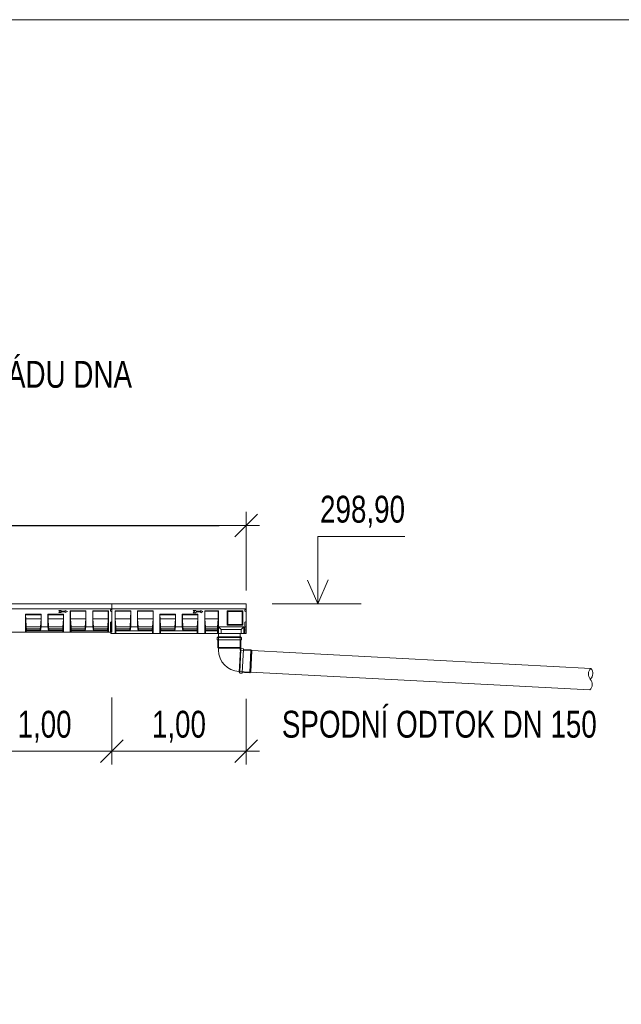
# Model space of a CAD drawing. Header units: metres. Extents: x 132658.5 to 132700.5, y 77167.9 to 77197.6.
# Tile 18 of 23: x 132666.6 to 132671, y 77190.2 to 77197.6. Entities that reach past the tile are written whole.
import ezdxf
from ezdxf.enums import TextEntityAlignment as Align

# ---------------------------------------------------------------- set-up
doc = ezdxf.new("R2010")
doc.units = ezdxf.units.M
doc.header["$MEASUREMENT"] = 0
doc.linetypes.add('STRICHPUNKT', pattern=[1, 0.5, -0.25, 0, -0.25])
doc.layers.get('0').update_dxf_attribs({"lineweight": 13})
doc.layers.get('DEFPOINTS').update_dxf_attribs({"lineweight": 0})
for name, color, linetype, lineweight in [('DUENN', 4, 'Continuous', 0), ('DUENN-18', 94, 'Continuous', 0), ('KOTY', 7, 'Continuous', 13), ('KRESBA', 6, 'Continuous', 0), ('MITTE', 1, 'STRICHPUNKT', 0), ('NÁVRH', 7, 'Continuous', 13), ('OSMA_KG-System(PPs)-view', 30, 'Continuous', 0), ('RAMECEK', 7, 'Continuous', 0), ('SICHTBAR', 7, 'Continuous', 0)]:
    doc.layers.add(name, color=color, linetype=linetype, lineweight=lineweight)
doc.styles.add('STYLE-ARIAL', font='arial.ttf')
doc.styles.add('STYLE-ARIAL_CE_-TTF', font='Arial CE -ttf.shx')
doc.dimstyles.new('250', dxfattribs={"dimtxt": 0.5, "dimasz": 0.5, "dimexe": 0.25, "dimexo": 0.25, "dimgap": 0.25, "dimtad": 1, "dimdec": 0, "dimlfac": 1000, "dimdsep": 46, "dimtxsty": 'STYLE-ARIAL_CE_-TTF', "dimblk": 'KOTA_ZN250_1.0', "dimcen": 0, "dimadec": 4, "dimazin": 3, "dimtfac": 1, "dimtdec": 0, "dimtofl": 0, "dimtmove": 2, "dimatfit": 1, "dimldrblk": 'OBLIQUE', "dimfxl": 0, "dimfrac": 2, "dimtolj": 1, "dimarcsym": 0})

# ---------------------------------------------------------------- blocks, each defined once
blk = doc.blocks.new('KOTA_ZN250')
at = {"color": 0, "linetype": 'ByBlock', "lineweight": -2, "ltscale": 0.25}
for p, q in [((0.212, 0.212), (-0.212, -0.212)), ((0, -0.25), (0, 0.25)), ((-0.25, 0), (0.25, 0))]:
    blk.add_line(p, q, dxfattribs=at)
blk = doc.blocks.new('KOTA_ZN250_1.0')
blk.add_line((0, 0), (-1, 0))
at = {"layer": 'KOTY', "ltscale": 0.25}
for p, q in [((0.424, 0.424), (-0.424, -0.424)), ((0, -0.5), (0, 0.5)), ((-0.5, 0), (0.5, 0))]:
    blk.add_line(p, q, dxfattribs=at)
blk = doc.blocks.new('*D109')
at = {"layer": 'DEFPOINTS', "color": 0, "linetype": 'Continuous', "lineweight": 13}
for p in [(132668.2499, 77193.7978), (132661.4499, 77193.2133), (132668.2499, 77193.2133)]:
    blk.add_point(p, dxfattribs=at)
at = {"layer": 'KOTY', "linetype": 'Continuous'}
for p, q in [((132661.4499, 77193.3133), (132661.4499, 77193.8978)), ((132668.2499, 77193.3133), (132668.2499, 77193.8978))]:
    blk.add_line(p, q, dxfattribs=at)
at = {"layer": 'KOTY', "color": 0, "linetype": 'Continuous', "lineweight": -2}
blk.add_line((132661.6499, 77193.7978), (132668.0499, 77193.7978), dxfattribs=at)
at = {"layer": 'KOTY', "color": 0, "linetype": 'Continuous', "lineweight": -2, "xscale": 0.2, "yscale": 0.2, "zscale": 0.2, "rotation": 180}
blk.add_blockref('KOTA_ZN250_1.0', (132661.4499, 77193.7978), dxfattribs=at)
at = {"layer": 'KOTY', "color": 0, "linetype": 'Continuous', "lineweight": -2, "xscale": 0.2, "yscale": 0.2, "zscale": 0.2}
blk.add_blockref('KOTA_ZN250_1.0', (132668.2499, 77193.7978), dxfattribs=at)
at = {"layer": 'KOTY', "color": 0, "linetype": 'Continuous', "lineweight": 13, "insert": (132664.8499, 77194.018), "char_height": 0.2, "attachment_point": 5, "style": 'STYLE-ARIAL'}
blk.add_mtext('\\A1;\\H1x;\\W0.74;6,80', dxfattribs=at)
blk = doc.blocks.new('_Oblique')
at = {"color": 0, "linetype": 'ByBlock', "lineweight": -2}
blk.add_line((0.5, 0.5), (-0.5, -0.5), dxfattribs=at)

msp = doc.modelspace()

# ---------------------------------------------------------------- linework, layer by layer
at = {"color": 7, "lineweight": 0, "ltscale": 0.25}
msp.add_arc((132670.8547, 77192.6908), 0.0572, 132.67058, 221.32942, dxfattribs=at)
at = {"color": 7, "lineweight": 0, "ltscale": 0.25, "extrusion": (0, 0, -1)}
for centre in [(-132670.7729, 77192.695), (-132670.7687, 77192.6151)]:
    msp.add_arc(centre, 0.0572, 138.67058, 227.32942, dxfattribs=at)
at = {"layer": 'DUENN', "color": 7, "lineweight": 0, "ltscale": 0.001}
for p, q in [((132666.8708, 77193.1647), (132666.8572, 77193.1647)), ((132666.8572, 77193.1647), (132666.8651, 77193.1568)), ((132666.8651, 77193.1568), (132666.8572, 77193.1489)), ((132666.8572, 77193.1489), (132666.8708, 77193.1489)), ((132666.8771, 77193.1584), (132666.8708, 77193.1647)), ((132666.8708, 77193.1489), (132666.8771, 77193.1552)), ((132666.9044, 77193.1584), (132666.8771, 77193.1584)), ((132666.8771, 77193.1552), (132666.9044, 77193.1552)), ((132666.9202, 77193.1568), (132666.9044, 77193.1636)), ((132666.9044, 77193.1636), (132666.9044, 77193.1584)), ((132666.9044, 77193.15), (132666.9202, 77193.1568)), ((132666.9044, 77193.1552), (132666.9044, 77193.15)), ((132667.8742, 77193.1645), (132667.8571, 77193.1645)), ((132667.8571, 77193.1645), (132667.8656, 77193.156)), ((132667.8571, 77193.1476), (132667.8656, 77193.156)), ((132667.8742, 77193.1476), (132667.8571, 77193.1476)), ((132667.8806, 77193.1582), (132667.8742, 77193.1645)), ((132667.8806, 77193.1539), (132667.8742, 77193.1476)), ((132667.9139, 77193.1582), (132667.8806, 77193.1582)), ((132667.9139, 77193.1539), (132667.8806, 77193.1539)), ((132667.928, 77193.156), (132667.9139, 77193.1642)), ((132667.9139, 77193.1642), (132667.9139, 77193.1582)), ((132667.928, 77193.156), (132667.9139, 77193.1479)), ((132667.9139, 77193.1479), (132667.9139, 77193.1539))]:
    msp.add_line(p, q, dxfattribs=at)
at = {"layer": 'DUENN-18', "color": 7, "linetype": 'Continuous', "lineweight": 0, "ltscale": 0.001}
for p, q in [((132667.0582, 77193.1613), (132666.9416, 77193.1613)), ((132666.9421, 77193.1583), (132666.9416, 77193.1613)), ((132666.9416, 77193.0033), (132666.9416, 77193.1613)), ((132666.9421, 77193.1583), (132667.0577, 77193.1583)), ((132666.9426, 77193.1008), (132666.9421, 77193.1583)), ((132667.0577, 77193.1583), (132667.0572, 77193.1008)), ((132667.0582, 77193.1613), (132667.0577, 77193.1583)), ((132667.0582, 77193.0433), (132667.0582, 77193.1613)), ((132667.2249, 77193.1613), (132667.1082, 77193.1613)), ((132667.1088, 77193.1583), (132667.1082, 77193.1613)), ((132667.1082, 77193.0433), (132667.1082, 77193.1613)), ((132667.1088, 77193.1583), (132667.2244, 77193.1583)), ((132667.1093, 77193.1008), (132667.1088, 77193.1583)), ((132667.2244, 77193.1583), (132667.2238, 77193.1008)), ((132667.2249, 77193.1613), (132667.2244, 77193.1583)), ((132667.2249, 77193.0033), (132667.2249, 77193.1613)), ((132667.2749, 77192.9933), (132667.2749, 77193.1613)), ((132667.2754, 77193.1583), (132667.2749, 77193.1613)), ((132667.3916, 77193.1613), (132667.2749, 77193.1613)), ((132667.276, 77193.1008), (132667.2754, 77193.1583)), ((132667.2754, 77193.1583), (132667.391, 77193.1583)), ((132667.391, 77193.1583), (132667.3905, 77193.1008)), ((132667.3916, 77193.1613), (132667.391, 77193.1583)), ((132667.3916, 77193.1613), (132667.3916, 77193.0433)), ((132667.4416, 77193.0433), (132667.4416, 77193.1613)), ((132667.4421, 77193.1583), (132667.4416, 77193.1613)), ((132667.5582, 77193.1613), (132667.4416, 77193.1613)), ((132667.4426, 77193.1008), (132667.4421, 77193.1583)), ((132667.4421, 77193.1583), (132667.5577, 77193.1583)), ((132667.5577, 77193.1583), (132667.5572, 77193.1008)), ((132667.5582, 77193.1613), (132667.5577, 77193.1583)), ((132667.5582, 77193.1613), (132667.5582, 77192.9933)), ((132666.6082, 77193.0033), (132666.6082, 77193.1363)), ((132666.6082, 77193.1363), (132666.609, 77193.1319)), ((132666.6082, 77193.1363), (132666.7249, 77193.1363)), ((132666.6093, 77193.1008), (132666.609, 77193.1319)), ((132666.609, 77193.1319), (132666.7241, 77193.1319)), ((132666.6093, 77193.1008), (132666.7238, 77193.1008)), ((132666.6133, 77193.0433), (132666.6093, 77193.1008)), ((132666.7238, 77193.1008), (132666.7198, 77193.0433)), ((132666.7241, 77193.1319), (132666.7238, 77193.1008)), ((132666.7241, 77193.1319), (132666.7249, 77193.1363)), ((132666.7249, 77193.1363), (132666.7249, 77193.0433)), ((132666.7749, 77193.0433), (132666.7749, 77193.1363)), ((132666.7749, 77193.1363), (132666.7757, 77193.1319)), ((132666.7749, 77193.1363), (132666.8916, 77193.1363)), ((132666.776, 77193.1008), (132666.7757, 77193.1319)), ((132666.7757, 77193.1319), (132666.8908, 77193.1319)), ((132666.776, 77193.1008), (132666.8905, 77193.1008)), ((132666.78, 77193.0433), (132666.776, 77193.1008)), ((132666.8905, 77193.1008), (132666.8865, 77193.0433)), ((132666.8908, 77193.1319), (132666.8905, 77193.1008)), ((132666.8908, 77193.1319), (132666.8916, 77193.1363)), ((132666.8916, 77193.1363), (132666.8916, 77193.0033)), ((132666.9426, 77193.1008), (132667.0572, 77193.1008)), ((132666.9467, 77193.0433), (132666.9426, 77193.1008)), ((132667.0572, 77193.1008), (132667.0532, 77193.0433)), ((132667.1093, 77193.1008), (132667.2238, 77193.1008)), ((132667.1133, 77193.0433), (132667.1093, 77193.1008)), ((132667.2238, 77193.1008), (132667.2198, 77193.0433)), ((132667.28, 77193.0433), (132667.276, 77193.1008)), ((132667.276, 77193.1008), (132667.3905, 77193.1008)), ((132667.3905, 77193.1008), (132667.3865, 77193.0433)), ((132667.4466, 77193.0433), (132667.4426, 77193.1008)), ((132667.4426, 77193.1008), (132667.5572, 77193.1008)), ((132667.5572, 77193.1008), (132667.5531, 77193.0433)), ((132667.6082, 77193.1363), (132667.7249, 77193.1363)), ((132667.6082, 77193.1363), (132667.609, 77193.1319)), ((132667.6082, 77192.9933), (132667.6082, 77193.1363)), ((132667.609, 77193.1319), (132667.7241, 77193.1319)), ((132667.6093, 77193.1008), (132667.609, 77193.1319)), ((132667.6133, 77193.0433), (132667.6093, 77193.1008)), ((132667.6093, 77193.1008), (132667.7238, 77193.1008)), ((132667.7238, 77193.1008), (132667.7198, 77193.0433)), ((132667.7241, 77193.1319), (132667.7238, 77193.1008)), ((132667.7241, 77193.1319), (132667.7249, 77193.1363)), ((132667.7249, 77193.1363), (132667.7249, 77193.0433)), ((132667.7749, 77193.1363), (132667.8916, 77193.1363)), ((132667.7749, 77193.1363), (132667.7757, 77193.1319)), ((132667.7749, 77193.0433), (132667.7749, 77193.1363)), ((132667.7757, 77193.1319), (132667.8908, 77193.1319)), ((132667.776, 77193.1008), (132667.7757, 77193.1319)), ((132667.78, 77193.0433), (132667.776, 77193.1008)), ((132667.776, 77193.1008), (132667.8905, 77193.1008)), ((132667.8905, 77193.1008), (132667.8865, 77193.0433)), ((132667.8908, 77193.1319), (132667.8905, 77193.1008)), ((132667.8908, 77193.1319), (132667.8916, 77193.1363)), ((132667.8916, 77193.1363), (132667.8916, 77192.9933)), ((132666.6133, 77193.0433), (132666.7198, 77193.0433)), ((132666.6148, 77193.0283), (132666.6133, 77193.0433)), ((132666.6135, 77193.0133), (132666.6148, 77193.0176)), ((132666.6135, 77193.0133), (132666.7196, 77193.0133)), ((132666.6135, 77193.0033), (132666.6135, 77193.0133)), ((132666.6148, 77193.0283), (132666.7183, 77193.0283)), ((132666.6148, 77193.0176), (132666.6148, 77193.0283)), ((132666.6148, 77193.0176), (132666.7183, 77193.0176)), ((132666.7198, 77193.0433), (132666.7183, 77193.0283)), ((132666.7183, 77193.0283), (132666.7183, 77193.0176)), ((132666.7183, 77193.0176), (132666.7196, 77193.0133)), ((132666.7249, 77193.0433), (132666.7196, 77193.0133)), ((132666.7196, 77193.0133), (132666.7802, 77193.0133)), ((132666.7749, 77193.0433), (132666.7249, 77193.0433)), ((132666.7802, 77193.0133), (132666.7749, 77193.0433)), ((132666.78, 77193.0433), (132666.8865, 77193.0433)), ((132666.7815, 77193.0283), (132666.78, 77193.0433)), ((132666.7802, 77193.0133), (132666.7815, 77193.0176)), ((132666.7802, 77193.0133), (132666.8863, 77193.0133)), ((132666.7815, 77193.0283), (132666.885, 77193.0283)), ((132666.7815, 77193.0176), (132666.7815, 77193.0283)), ((132666.7815, 77193.0176), (132666.885, 77193.0176)), ((132666.8865, 77193.0433), (132666.885, 77193.0283)), ((132666.885, 77193.0283), (132666.885, 77193.0176)), ((132666.885, 77193.0176), (132666.8863, 77193.0133)), ((132666.8863, 77193.0133), (132666.8863, 77193.0033)), ((132666.9467, 77193.0433), (132667.0532, 77193.0433)), ((132666.9482, 77193.0283), (132666.9467, 77193.0433)), ((132666.9469, 77193.0133), (132666.9482, 77193.0176)), ((132666.9469, 77193.0133), (132667.053, 77193.0133)), ((132666.9469, 77193.0033), (132666.9469, 77193.0133)), ((132666.9482, 77193.0283), (132667.0516, 77193.0283)), ((132666.9482, 77193.0176), (132666.9482, 77193.0283)), ((132666.9482, 77193.0176), (132667.0516, 77193.0176)), ((132667.0532, 77193.0433), (132667.0516, 77193.0283)), ((132667.0516, 77193.0283), (132667.0516, 77193.0176)), ((132667.0516, 77193.0176), (132667.053, 77193.0133)), ((132667.0582, 77193.0433), (132667.053, 77193.0133)), ((132667.053, 77193.0133), (132667.1135, 77193.0133)), ((132667.1082, 77193.0433), (132667.0582, 77193.0433)), ((132667.1135, 77193.0133), (132667.1082, 77193.0433)), ((132667.1133, 77193.0433), (132667.2198, 77193.0433)), ((132667.1149, 77193.0283), (132667.1133, 77193.0433)), ((132667.1135, 77193.0133), (132667.1149, 77193.0176)), ((132667.1135, 77193.0133), (132667.2196, 77193.0133)), ((132667.1149, 77193.0283), (132667.2183, 77193.0283)), ((132667.1149, 77193.0176), (132667.1149, 77193.0283)), ((132667.1149, 77193.0176), (132667.2183, 77193.0176)), ((132667.2198, 77193.0433), (132667.2183, 77193.0283)), ((132667.2183, 77193.0283), (132667.2183, 77193.0176)), ((132667.2183, 77193.0176), (132667.2196, 77193.0133)), ((132667.2196, 77193.0133), (132667.2196, 77193.0033)), ((132667.2815, 77193.0283), (132667.28, 77193.0433)), ((132667.28, 77193.0433), (132667.3865, 77193.0433)), ((132667.2802, 77193.0133), (132667.2815, 77193.0176)), ((132667.2802, 77192.9933), (132667.2802, 77193.0133)), ((132667.2802, 77193.0133), (132667.3863, 77193.0133)), ((132667.2815, 77193.0176), (132667.2815, 77193.0283)), ((132667.2815, 77193.0283), (132667.3849, 77193.0283)), ((132667.2815, 77193.0176), (132667.3849, 77193.0176)), ((132667.3865, 77193.0433), (132667.3849, 77193.0283)), ((132667.3849, 77193.0283), (132667.3849, 77193.0176)), ((132667.3849, 77193.0176), (132667.3863, 77193.0133)), ((132667.3916, 77193.0433), (132667.3863, 77193.0133)), ((132667.3863, 77193.0133), (132667.4468, 77193.0133)), ((132667.4416, 77193.0433), (132667.3916, 77193.0433)), ((132667.4468, 77193.0133), (132667.4416, 77193.0433)), ((132667.4482, 77193.0283), (132667.4466, 77193.0433)), ((132667.4466, 77193.0433), (132667.5531, 77193.0433)), ((132667.4468, 77193.0133), (132667.4482, 77193.0176)), ((132667.4468, 77193.0133), (132667.5529, 77193.0133)), ((132667.4482, 77193.0176), (132667.4482, 77193.0283)), ((132667.4482, 77193.0283), (132667.5516, 77193.0283)), ((132667.4482, 77193.0176), (132667.5516, 77193.0176)), ((132667.5531, 77193.0433), (132667.5516, 77193.0283)), ((132667.5516, 77193.0283), (132667.5516, 77193.0176)), ((132667.5516, 77193.0176), (132667.5529, 77193.0133)), ((132667.5529, 77193.0133), (132667.5529, 77192.9933)), ((132667.6148, 77193.0283), (132667.6133, 77193.0433)), ((132667.6133, 77193.0433), (132667.7198, 77193.0433)), ((132667.6135, 77193.0133), (132667.6148, 77193.0176)), ((132667.6135, 77192.9933), (132667.6135, 77193.0133)), ((132667.6135, 77193.0133), (132667.7196, 77193.0133)), ((132667.6148, 77193.0176), (132667.6148, 77193.0283)), ((132667.6148, 77193.0283), (132667.7183, 77193.0283)), ((132667.6148, 77193.0176), (132667.7183, 77193.0176)), ((132667.7198, 77193.0433), (132667.7183, 77193.0283)), ((132667.7183, 77193.0283), (132667.7183, 77193.0176)), ((132667.7183, 77193.0176), (132667.7196, 77193.0133)), ((132667.7249, 77193.0433), (132667.7196, 77193.0133)), ((132667.7196, 77193.0133), (132667.7802, 77193.0133)), ((132667.7749, 77193.0433), (132667.7249, 77193.0433)), ((132667.7802, 77193.0133), (132667.7749, 77193.0433)), ((132667.7815, 77193.0283), (132667.78, 77193.0433)), ((132667.78, 77193.0433), (132667.8865, 77193.0433)), ((132667.7802, 77193.0133), (132667.7815, 77193.0176)), ((132667.7802, 77193.0133), (132667.8863, 77193.0133)), ((132667.7815, 77193.0176), (132667.7815, 77193.0283)), ((132667.7815, 77193.0283), (132667.885, 77193.0283)), ((132667.7815, 77193.0176), (132667.885, 77193.0176)), ((132667.8865, 77193.0433), (132667.885, 77193.0283)), ((132667.885, 77193.0283), (132667.885, 77193.0176)), ((132667.885, 77193.0176), (132667.8863, 77193.0133)), ((132667.8863, 77193.0133), (132667.8863, 77192.9933))]:
    msp.add_line(p, q, dxfattribs=at)
at = {"layer": 'DUENN-18', "color": 7, "linetype": 'Continuous', "lineweight": 0}
for p, q in [((132668.0432, 77193.1613), (132667.9416, 77193.1613)), ((132667.9421, 77193.1583), (132667.9416, 77193.1613)), ((132667.9416, 77192.9933), (132667.9416, 77193.1613)), ((132667.9421, 77193.1583), (132668.0432, 77193.1583)), ((132667.9426, 77193.1008), (132667.9421, 77193.1583)), ((132668.0427, 77193.1583), (132668.0422, 77193.1008)), ((132668.0432, 77193.1613), (132668.0427, 77193.1583)), ((132668.0432, 77193.0433), (132668.0432, 77193.1613)), ((132668.2249, 77193.1613), (132668.1082, 77193.1613)), ((132668.1082, 77193.1613), (132668.1132, 77193.1563)), ((132668.1082, 77193.1613), (132668.1082, 77193.0553)), ((132668.1132, 77193.1563), (132668.2199, 77193.1563)), ((132668.1132, 77193.0603), (132668.1132, 77193.1563)), ((132668.2249, 77193.1613), (132668.2199, 77193.1563)), ((132668.2199, 77193.1563), (132668.2199, 77193.0603)), ((132668.2249, 77193.0553), (132668.2249, 77193.1613)), ((132667.9426, 77193.1008), (132668.0432, 77193.1008)), ((132667.9466, 77193.0433), (132667.9426, 77193.1008)), ((132668.0422, 77193.1008), (132668.0381, 77193.0433)), ((132667.9466, 77193.0433), (132668.0381, 77193.0433)), ((132667.9482, 77193.0283), (132667.9466, 77193.0433)), ((132667.9468, 77193.0133), (132667.9482, 77193.0176)), ((132667.9468, 77193.0133), (132668.0379, 77193.0133)), ((132667.9468, 77192.9933), (132667.9468, 77193.0133)), ((132667.9482, 77193.0283), (132668.0366, 77193.0283)), ((132667.9482, 77193.0176), (132667.9482, 77193.0283)), ((132667.9482, 77193.0176), (132668.0366, 77193.0176)), ((132668.0381, 77193.0433), (132668.0366, 77193.0283)), ((132668.0366, 77193.0283), (132668.0366, 77193.0176)), ((132668.0366, 77193.0176), (132668.0379, 77193.0133)), ((132668.0379, 77193.0133), (132668.0379, 77192.9933)), ((132668.0432, 77192.9933), (132668.0432, 77193.0433)), ((132668.2319, 77193.0433), (132668.0432, 77193.0433)), ((132668.0632, 77193.0233), (132668.0432, 77193.0433)), ((132668.0632, 77192.9933), (132668.0632, 77193.0233)), ((132668.2119, 77193.0233), (132668.0632, 77193.0233)), ((132668.1082, 77193.0553), (132668.1132, 77193.0603)), ((132668.1082, 77193.0553), (132668.2249, 77193.0553)), ((132668.2199, 77193.0603), (132668.1132, 77193.0603)), ((132668.2319, 77193.0433), (132668.2119, 77193.0233)), ((132668.2119, 77192.9933), (132668.2119, 77193.0233)), ((132668.2249, 77193.0553), (132668.2199, 77193.0603)), ((132668.2319, 77192.9933), (132668.2319, 77193.0433))]:
    msp.add_line(p, q, dxfattribs=at)
at = {"layer": 'KOTY', "linetype": 'Continuous'}
for p, q in [((132667.2499, 77192.5167), (132667.2499, 77192.0173)), ((132668.2499, 77192.5067), (132668.2499, 77192.0173))]:
    msp.add_line(p, q, dxfattribs=at)
at = {"layer": 'KOTY', "color": 7, "linetype": 'Continuous', "lineweight": 13}
for p, q in [((132666.2499, 77192.1173), (132667.2499, 77192.1173)), ((132667.2499, 77192.1173), (132668.2499, 77192.1173))]:
    msp.add_line(p, q, dxfattribs=at)
at = {"layer": 'MITTE', "color": 7, "lineweight": 0, "ltscale": 0.005}
for p, q in [((132668.0449, 77192.9933), (132668.0449, 77192.8828)), ((132668.2049, 77192.9933), (132668.2049, 77192.8828)), ((132668.2049, 77192.8828), (132668.0449, 77192.8828))]:
    msp.add_line(p, q, dxfattribs=at)
at = {"layer": 'NÁVRH', "ltscale": 0.05}
msp.add_line((132668.4439, 77193.2133), (132669.1063, 77193.2133), dxfattribs=at)
at = {"layer": 'NÁVRH', "lineweight": 13, "ltscale": 0.05, "flags": 128}
msp.add_lwpolyline([(132668.7844, 77193.2133), (132668.7844, 77193.715), (132669.4316, 77193.715)], dxfattribs=at)
at = {"layer": 'NÁVRH', "ltscale": 0.05, "flags": 128}
msp.add_lwpolyline([(132668.7844, 77193.2133), (132668.86, 77193.3919), (132668.7844, 77193.2133), (132668.7064, 77193.3901)], dxfattribs=at)
at = {"layer": 'OSMA_KG-System(PPs)-view', "color": 7, "lineweight": 0}
for p, q in [((132668.0339, 77192.9614), (132668.0339, 77192.947)), ((132668.0395, 77192.9634), (132668.0359, 77192.9634)), ((132668.0359, 77192.945), (132668.0395, 77192.945)), ((132668.0395, 77192.9668), (132668.0395, 77192.9634)), ((132668.2103, 77192.9668), (132668.0395, 77192.9668)), ((132668.2103, 77192.9634), (132668.0395, 77192.9634)), ((132668.0395, 77192.945), (132668.0395, 77192.8882)), ((132668.2103, 77192.945), (132668.0395, 77192.945)), ((132668.041, 77192.9668), (132668.2088, 77192.9668)), ((132668.2103, 77192.9668), (132668.2103, 77192.9634)), ((132668.2103, 77192.9634), (132668.2139, 77192.9634)), ((132668.2103, 77192.945), (132668.2103, 77192.8882)), ((132668.2139, 77192.945), (132668.2103, 77192.945)), ((132668.2159, 77192.9614), (132668.2159, 77192.947)), ((132668.0395, 77192.8882), (132668.0449, 77192.8828)), ((132668.2103, 77192.8882), (132668.0395, 77192.8882)), ((132668.0449, 77192.8697), (132668.0449, 77192.8828)), ((132668.2049, 77192.8828), (132668.0449, 77192.8828)), ((132668.1987, 77192.7044), (132668.2077, 77192.8749)), ((132668.2076, 77192.8734), (132668.1988, 77192.7059)), ((132668.2021, 77192.7042), (132668.2111, 77192.8748)), ((132668.2103, 77192.8882), (132668.2049, 77192.8828)), ((132668.2049, 77192.8828), (132668.2049, 77192.8697)), ((132668.2049, 77192.8697), (132668.2859, 77192.8654)), ((132668.2077, 77192.8749), (132668.2111, 77192.8748)), ((132668.2111, 77192.8748), (132668.2112, 77192.8784)), ((132668.2133, 77192.8802), (132668.2277, 77192.8795)), ((132668.2205, 77192.7032), (132668.2294, 77192.8738)), ((132668.2296, 77192.8774), (132668.2294, 77192.8738)), ((132668.2294, 77192.8738), (132668.2862, 77192.8708)), ((132668.2772, 77192.7003), (132668.2862, 77192.8708)), ((132668.2775, 77192.7057), (132668.2859, 77192.8654)), ((132668.2829, 77192.7054), (132668.2913, 77192.8651)), ((132668.2928, 77192.8632), (132668.2846, 77192.7072)), ((132668.2859, 77192.8654), (132668.2928, 77192.8632)), ((132668.2862, 77192.8708), (132668.2913, 77192.8651)), ((132670.8159, 77192.7328), (132668.2913, 77192.8651)), ((132668.2775, 77192.7057), (132668.1965, 77192.7099)), ((132668.1987, 77192.7044), (132668.2021, 77192.7042)), ((132668.2021, 77192.7042), (132668.2019, 77192.7006)), ((132668.2203, 77192.6996), (132668.2205, 77192.7032)), ((132668.2205, 77192.7032), (132668.2772, 77192.7003)), ((132668.2772, 77192.7003), (132668.2829, 77192.7054)), ((132668.2846, 77192.7072), (132668.2775, 77192.7057)), ((132668.2829, 77192.7054), (132670.8075, 77192.5731)), ((132668.2038, 77192.6985), (132668.2182, 77192.6977))]:
    msp.add_line(p, q, dxfattribs=at)
for centre, radius, start, end in [((132668.0359, 77192.9614), 0.002, 90, 180), ((132668.0359, 77192.947), 0.002, 180, 270), ((132668.2139, 77192.9614), 0.002, 0, 90), ((132668.2139, 77192.947), 0.002, 270, 0), ((132668.2049, 77192.8697), 0.16, 180, 267)]:
    msp.add_arc(centre, radius, start, end, dxfattribs=at)
at = {"layer": 'OSMA_KG-System(PPs)-view', "color": 7, "lineweight": 0, "extrusion": (0, 0, -1)}
for centre, start, end in [((-132668.2132, 77192.8782), 3, 93), ((-132668.2276, 77192.8775), 93, 183), ((-132668.2039, 77192.7005), 273, 3), ((-132668.2183, 77192.6997), 183, 273)]:
    msp.add_arc(centre, 0.002, start, end, dxfattribs=at)
at = {"layer": 'RAMECEK', "flags": 128}
msp.add_lwpolyline([(132700.4782, 77197.5635), (132658.4782, 77197.5635), (132658.4782, 77167.8635), (132700.4782, 77167.8635)], close=True, dxfattribs=at)
at = {"layer": 'SICHTBAR', "color": 7, "linetype": 'Continuous', "lineweight": 0, "ltscale": 0.001}
for p, q in [((132666.2499, 77193.2133), (132667.2499, 77193.2133)), ((132666.2499, 77193.1753), (132667.2499, 77193.1753)), ((132667.2499, 77193.1737), (132667.2399, 77193.1683)), ((132667.2399, 77193.1683), (132667.2399, 77193.159)), ((132667.2399, 77193.159), (132667.2499, 77193.1537)), ((132667.2499, 77193.2133), (132668.2499, 77193.2133)), ((132667.2499, 77193.1737), (132667.2499, 77193.1753)), ((132667.2499, 77193.1753), (132668.2499, 77193.1753)), ((132668.2499, 77193.1737), (132668.2399, 77193.1683)), ((132668.2399, 77193.1683), (132668.2399, 77193.159)), ((132668.2399, 77193.159), (132668.2499, 77193.1537)), ((132668.2499, 77193.1737), (132668.2499, 77193.1753)), ((132667.2499, 77193.081), (132667.2399, 77193.0783)), ((132667.2399, 77193.0783), (132667.2399, 77193.0033)), ((132667.2499, 77193.0773), (132667.2419, 77193.0752)), ((132667.2419, 77193.0752), (132667.2419, 77192.9933)), ((132668.2499, 77193.081), (132668.2399, 77193.0783)), ((132668.2399, 77193.0783), (132668.2399, 77192.9933)), ((132667.2399, 77193.0423), (132667.2499, 77193.0434)), ((132667.2399, 77193.0173), (132667.2499, 77193.02)), ((132668.2399, 77193.0423), (132668.2499, 77193.0434)), ((132668.2399, 77193.0173), (132668.2499, 77193.02))]:
    msp.add_line(p, q, dxfattribs=at)
at = {"layer": 'SICHTBAR', "color": 7, "lineweight": 0, "ltscale": 0.001}
for p, q in [((132667.2499, 77193.2133), (132667.2499, 77193.0033)), ((132667.2499, 77193.2133), (132667.2499, 77193.0773)), ((132668.2499, 77193.2133), (132668.2499, 77192.9933)), ((132667.2499, 77193.0033), (132666.2419, 77193.0033)), ((132668.2499, 77192.9933), (132667.2419, 77192.9933))]:
    msp.add_line(p, q, dxfattribs=at)

# ---------------------------------------------------------------- block references
at = {"layer": 'KOTY', "color": 7, "linetype": 'Continuous', "lineweight": 13, "xscale": 0.3999200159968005, "yscale": 0.3999200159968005}
for p in [(132667.2499, 77192.1173), (132668.2499, 77192.1173)]:
    msp.add_blockref('KOTA_ZN250', p, dxfattribs=at)
at = {"layer": 'KOTY', "color": 7, "linetype": 'Continuous', "lineweight": 13, "xscale": 0.3999200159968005, "yscale": 0.3999200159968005, "rotation": 180}
msp.add_blockref('KOTA_ZN250', (132667.2499, 77192.1173), dxfattribs=at)

# ---------------------------------------------------------------- texts
at = {"layer": 'KOTY', "color": 7, "linetype": 'Continuous', "lineweight": 13, "style": 'STYLE-ARIAL', "width": 0.74}
for p in [(132666.7499, 77192.3173), (132667.7499, 77192.3173)]:
    msp.add_text('1,00', height=0.2, dxfattribs=at).set_placement(p, align=Align.MIDDLE_CENTER)
at = {"layer": 'KRESBA', "color": 7, "style": 'STYLE-ARIAL', "width": 0.74}
for s, p in [('SYSTÉM: POLYMERBETON, ŠÍŘKY 150mm, BEZ SPÁDU DNA', (132661.4501, 77194.9229)), ('SPODNÍ ODTOK DN 150', (132668.5162, 77192.3173))]:
    msp.add_text(s, height=0.2, dxfattribs=at).set_placement(p, align=Align.MIDDLE_LEFT)
at = {"layer": 'NÁVRH', "lineweight": 13, "insert": (132668.8003, 77193.8999), "char_height": 0.2, "attachment_point": 4, "line_spacing_factor": 0.72, "style": 'STYLE-ARIAL_CE_-TTF'}
msp.add_mtext('\\fArial|b0|i0|c238238|p39;\\H1x;\\W0.74;298,90', dxfattribs=at)

# ---------------------------------------------------------------- dimensions: what is measured, and where the dimension line sits
at = {"layer": 'KOTY', "color": 7, "linetype": 'Continuous', "lineweight": 13}
dim = msp.add_linear_dim(base=(132668.2499, 77193.7978), p1=(132661.4499, 77193.2133), p2=(132668.2499, 77193.2133), text='\\H1x;\\W0.74;6,80', dimstyle='250', override={"dimscale": 0, "dimtxt": 0.2, "dimasz": 0.2, "dimexe": 0.1, "dimexo": 0.1, "dimgap": 0.1, "dimtxsty": 'STYLE-ARIAL', "dimclre": 256, "dimfrac": 0, "dimlwe": 65535}, dxfattribs=at)
dim.commit()
dim.dimension.update_dxf_attribs({"geometry": '*D109', "text_midpoint": (132664.8499, 77194.018)})

doc.saveas('drawing.dxf')
